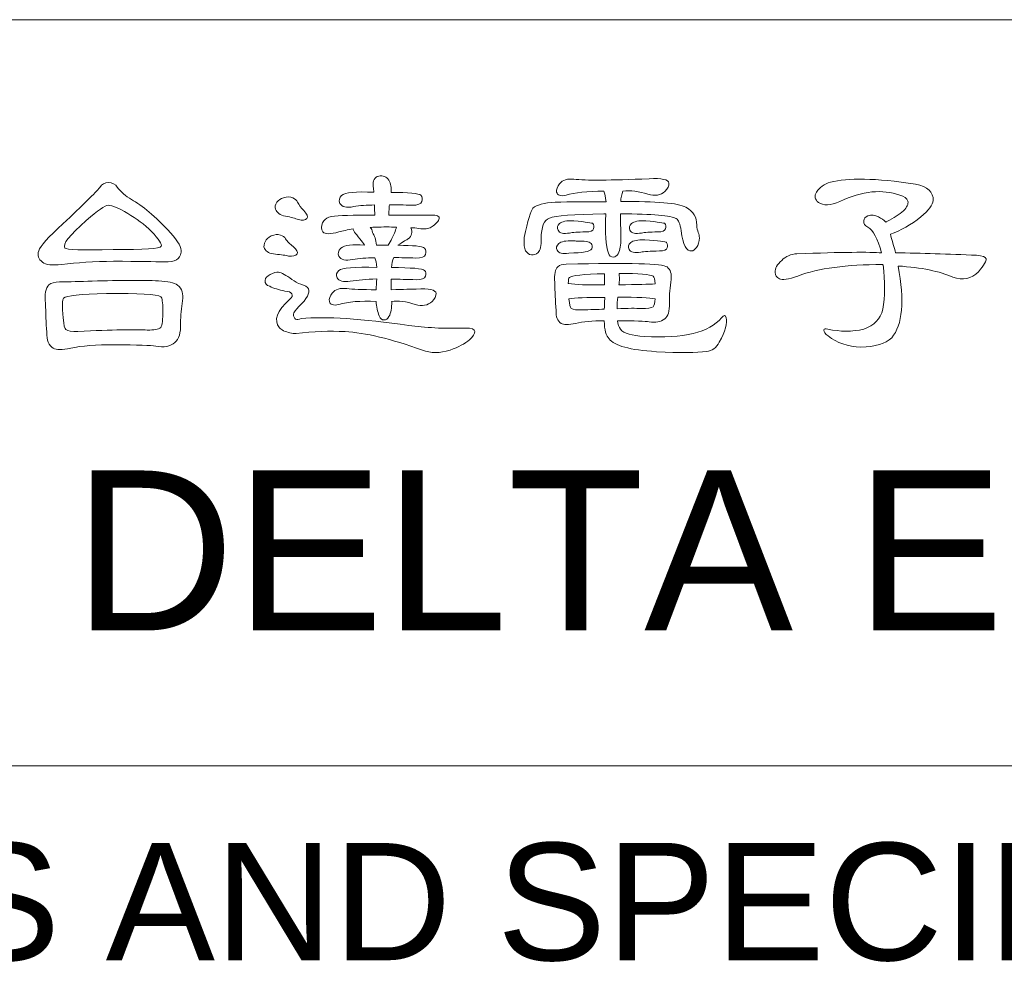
# Model space of a CAD drawing. Extents: x 844 to 1735, y -7 to 623.
# Tile 13 of 20: x 1477 to 1505, y 72 to 98. Entities that reach past the tile are written whole.
import ezdxf

# ---------------------------------------------------------------- set-up
doc = ezdxf.new("R2010")
doc.units = 0
doc.header["$LTSCALE"] = 2
doc.header["$MEASUREMENT"] = 0
doc.layers.get('0').update_dxf_attribs({"linetype": 'CONTINUOUS'})
doc.styles.add('TEXTSTYLE_1', font='ARIAL.TTF')

msp = doc.modelspace()

# ---------------------------------------------------------------- linework, layer by layer
at = {"linetype": 'Continuous', "lineweight": 5}
for p, q in [((1427.502, 98.38), (1712.502, 98.38)), ((1427.502, 77.38), (1712.502, 77.38))]:
    msp.add_line(p, q, dxfattribs=at)
for points, knots in [([(1487.924, 92.523), (1488, 92.523), (1488.076, 92.516), (1488.148, 92.503), (1488.148, 92.503), (1488.302, 92.478), (1488.419, 92.491), (1488.5, 92.541), (1488.5, 92.541), (1488.633, 92.632), (1488.708, 92.711), (1488.725, 92.779), (1488.725, 92.779), (1488.742, 92.848), (1488.663, 92.881), (1488.487, 92.881), (1488.487, 92.881), (1488.086, 92.881), (1487.691, 92.879), (1487.303, 92.875), (1487.303, 92.875), (1487.306, 92.939), (1487.31, 93.014), (1487.315, 93.099), (1487.315, 93.099), (1487.315, 93.117), (1487.317, 93.14), (1487.321, 93.17), (1487.321, 93.17), (1487.518, 93.17), (1487.731, 93.166), (1487.962, 93.157), (1487.962, 93.157), (1488.121, 93.157), (1488.21, 93.191), (1488.231, 93.26), (1488.231, 93.26), (1488.257, 93.328), (1488.249, 93.388), (1488.206, 93.439), (1488.206, 93.439), (1488.142, 93.491), (1487.861, 93.516), (1487.366, 93.516), (1487.366, 93.516), (1487.383, 93.648), (1487.362, 93.764), (1487.303, 93.863), (1487.303, 93.863), (1487.234, 93.964), (1487.14, 94.003), (1487.02, 93.978), (1487.02, 93.978), (1486.904, 93.948), (1486.851, 93.85), (1486.859, 93.682), (1486.859, 93.682), (1486.873, 93.627), (1486.881, 93.574), (1486.886, 93.522), (1486.886, 93.522), (1486.373, 93.548), (1486.07, 93.518), (1485.976, 93.433), (1485.976, 93.433), (1485.907, 93.364), (1485.889, 93.289), (1485.924, 93.208), (1485.924, 93.208), (1485.98, 93.106), (1486.11, 93.076), (1486.315, 93.119), (1486.315, 93.119), (1486.482, 93.148), (1486.678, 93.164), (1486.904, 93.164), (1486.904, 93.164), (1486.9, 93.056), (1486.902, 92.96), (1486.911, 92.875), (1486.911, 92.875), (1486.765, 92.879), (1486.624, 92.879), (1486.488, 92.875), (1486.488, 92.875), (1485.963, 92.875), (1485.672, 92.856), (1485.616, 92.817), (1485.616, 92.817), (1485.539, 92.787), (1485.479, 92.736), (1485.436, 92.664), (1485.436, 92.664), (1485.394, 92.57), (1485.398, 92.484), (1485.449, 92.407), (1485.449, 92.407), (1485.505, 92.339), (1485.655, 92.339), (1485.898, 92.407), (1485.898, 92.407), (1486.005, 92.437), (1486.14, 92.465), (1486.302, 92.491), (1486.302, 92.491), (1486.29, 92.465), (1486.351, 92.373), (1486.488, 92.215), (1486.488, 92.215), (1486.539, 92.151), (1486.584, 92.091), (1486.622, 92.036), (1486.622, 92.036), (1486.285, 92.065), (1486.061, 92.036), (1485.949, 91.946), (1485.949, 91.946), (1485.882, 91.877), (1485.864, 91.803), (1485.898, 91.721), (1485.898, 91.721), (1485.954, 91.619), (1486.084, 91.588), (1486.29, 91.631), (1486.29, 91.631), (1486.46, 91.662), (1486.667, 91.676), (1486.911, 91.676), (1486.911, 91.676), (1486.94, 91.613), (1486.96, 91.523), (1486.969, 91.407), (1486.969, 91.407), (1486.328, 91.424), (1485.971, 91.397), (1485.898, 91.324), (1485.898, 91.324), (1485.83, 91.26), (1485.813, 91.189), (1485.847, 91.113), (1485.847, 91.113), (1485.898, 91.019), (1486.023, 90.989), (1486.218, 91.023), (1486.218, 91.023), (1486.428, 91.052), (1486.676, 91.072), (1486.962, 91.081), (1486.962, 91.081), (1486.958, 90.974), (1486.951, 90.873), (1486.943, 90.779), (1486.943, 90.779), (1486.554, 90.779), (1486.279, 90.79), (1486.117, 90.811), (1486.117, 90.811), (1485.936, 90.837), (1485.802, 90.794), (1485.712, 90.683), (1485.712, 90.683), (1485.644, 90.602), (1485.616, 90.525), (1485.629, 90.452), (1485.629, 90.452), (1485.646, 90.358), (1485.736, 90.328), (1485.898, 90.362), (1485.898, 90.362), (1486.159, 90.44), (1486.507, 90.469), (1486.943, 90.452), (1486.943, 90.452), (1486.956, 90.299), (1486.985, 90.162), (1487.032, 90.042), (1487.032, 90.042), (1487.059, 89.965), (1487.106, 89.927), (1487.173, 89.927), (1487.173, 89.927), (1487.225, 89.927), (1487.27, 89.959), (1487.308, 90.023), (1487.308, 90.023), (1487.364, 90.129), (1487.39, 90.268), (1487.386, 90.44), (1487.386, 90.44), (1487.381, 90.444), (1487.379, 90.448), (1487.379, 90.452), (1487.379, 90.452), (1487.572, 90.478), (1487.794, 90.448), (1488.045, 90.362), (1488.045, 90.362), (1488.242, 90.308), (1488.4, 90.335), (1488.52, 90.445), (1488.52, 90.445), (1488.601, 90.527), (1488.639, 90.604), (1488.635, 90.676), (1488.635, 90.676), (1488.623, 90.779), (1488.437, 90.819), (1488.077, 90.799), (1488.077, 90.799), (1487.958, 90.794), (1487.723, 90.788), (1487.373, 90.779), (1487.373, 90.779), (1487.373, 90.895), (1487.373, 90.992), (1487.373, 91.074), (1487.373, 91.074), (1487.59, 91.074), (1487.825, 91.07), (1488.077, 91.061), (1488.077, 91.061), (1488.222, 91.061), (1488.308, 91.093), (1488.334, 91.157), (1488.334, 91.157), (1488.359, 91.225), (1488.35, 91.281), (1488.308, 91.324), (1488.308, 91.324), (1488.253, 91.375), (1487.942, 91.401), (1487.379, 91.401), (1487.379, 91.401), (1487.383, 91.508), (1487.404, 91.602), (1487.443, 91.683), (1487.443, 91.683), (1487.635, 91.683), (1487.843, 91.678), (1488.065, 91.671), (1488.065, 91.671), (1488.222, 91.671), (1488.312, 91.704), (1488.334, 91.772), (1488.334, 91.772), (1488.359, 91.841), (1488.35, 91.901), (1488.308, 91.952), (1488.308, 91.952), (1488.244, 92.003), (1487.994, 92.029), (1487.558, 92.029), (1487.558, 92.029), (1487.713, 92.131), (1487.808, 92.191), (1487.847, 92.209), (1487.847, 92.209), (1487.949, 92.29), (1487.975, 92.395), (1487.924, 92.523)], [0, 0, 0, 0, 0.015385, 0.015385, 0.015385, 0.015385, 0.030769, 0.030769, 0.030769, 0.030769, 0.046154, 0.046154, 0.046154, 0.046154, 0.061538, 0.061538, 0.061538, 0.061538, 0.076923, 0.076923, 0.076923, 0.076923, 0.092308, 0.092308, 0.092308, 0.092308, 0.107692, 0.107692, 0.107692, 0.107692, 0.123077, 0.123077, 0.123077, 0.123077, 0.138462, 0.138462, 0.138462, 0.138462, 0.153846, 0.153846, 0.153846, 0.153846, 0.169231, 0.169231, 0.169231, 0.169231, 0.184615, 0.184615, 0.184615, 0.184615, 0.2, 0.2, 0.2, 0.2, 0.215385, 0.215385, 0.215385, 0.215385, 0.230769, 0.230769, 0.230769, 0.230769, 0.246154, 0.246154, 0.246154, 0.246154, 0.261538, 0.261538, 0.261538, 0.261538, 0.276923, 0.276923, 0.276923, 0.276923, 0.292308, 0.292308, 0.292308, 0.292308, 0.307692, 0.307692, 0.307692, 0.307692, 0.323077, 0.323077, 0.323077, 0.323077, 0.338462, 0.338462, 0.338462, 0.338462, 0.353846, 0.353846, 0.353846, 0.353846, 0.369231, 0.369231, 0.369231, 0.369231, 0.384615, 0.384615, 0.384615, 0.384615, 0.4, 0.4, 0.4, 0.4, 0.415385, 0.415385, 0.415385, 0.415385, 0.430769, 0.430769, 0.430769, 0.430769, 0.446154, 0.446154, 0.446154, 0.446154, 0.461538, 0.461538, 0.461538, 0.461538, 0.476923, 0.476923, 0.476923, 0.476923, 0.492308, 0.492308, 0.492308, 0.492308, 0.507692, 0.507692, 0.507692, 0.507692, 0.523077, 0.523077, 0.523077, 0.523077, 0.538462, 0.538462, 0.538462, 0.538462, 0.553846, 0.553846, 0.553846, 0.553846, 0.569231, 0.569231, 0.569231, 0.569231, 0.584615, 0.584615, 0.584615, 0.584615, 0.6, 0.6, 0.6, 0.6, 0.615385, 0.615385, 0.615385, 0.615385, 0.630769, 0.630769, 0.630769, 0.630769, 0.646154, 0.646154, 0.646154, 0.646154, 0.661538, 0.661538, 0.661538, 0.661538, 0.676923, 0.676923, 0.676923, 0.676923, 0.692308, 0.692308, 0.692308, 0.692308, 0.707692, 0.707692, 0.707692, 0.707692, 0.723077, 0.723077, 0.723077, 0.723077, 0.738462, 0.738462, 0.738462, 0.738462, 0.753846, 0.753846, 0.753846, 0.753846, 0.769231, 0.769231, 0.769231, 0.769231, 0.784615, 0.784615, 0.784615, 0.784615, 0.8, 0.8, 0.8, 0.8, 0.815385, 0.815385, 0.815385, 0.815385, 0.830769, 0.830769, 0.830769, 0.830769, 0.846154, 0.846154, 0.846154, 0.846154, 0.861538, 0.861538, 0.861538, 0.861538, 0.876923, 0.876923, 0.876923, 0.876923, 0.892308, 0.892308, 0.892308, 0.892308, 0.907692, 0.907692, 0.907692, 0.907692, 0.923077, 0.923077, 0.923077, 0.923077, 0.938462, 0.938462, 0.938462, 0.938462, 0.953846, 0.953846, 0.953846, 0.953846, 0.969231, 0.969231, 0.969231, 0.969231, 0.984615, 0.984615, 0.984615, 0.984615, 1, 1, 1, 1]), ([(1479.557, 91.581), (1480.254, 91.576), (1480.727, 91.57), (1480.98, 91.561), (1480.98, 91.561), (1481.133, 91.557), (1481.249, 91.576), (1481.326, 91.619), (1481.326, 91.619), (1481.394, 91.662), (1481.437, 91.734), (1481.454, 91.837), (1481.454, 91.837), (1481.48, 91.952), (1481.381, 92.133), (1481.159, 92.382), (1481.159, 92.382), (1480.723, 92.843), (1480.357, 93.155), (1480.063, 93.317), (1480.063, 93.317), (1479.893, 93.411), (1479.758, 93.529), (1479.66, 93.67), (1479.66, 93.67), (1479.608, 93.751), (1479.523, 93.794), (1479.402, 93.798), (1479.402, 93.798), (1479.313, 93.798), (1479.234, 93.751), (1479.166, 93.657), (1479.166, 93.657), (1479.046, 93.512), (1478.7, 93.17), (1478.127, 92.632), (1478.127, 92.632), (1477.717, 92.26), (1477.49, 92.007), (1477.448, 91.875), (1477.448, 91.875), (1477.405, 91.747), (1477.439, 91.64), (1477.551, 91.555), (1477.551, 91.555), (1477.645, 91.478), (1477.826, 91.456), (1478.095, 91.491), (1478.095, 91.491), (1478.519, 91.541), (1479.005, 91.572), (1479.557, 91.581)], [0, 0, 0, 0, 0.076923, 0.076923, 0.076923, 0.076923, 0.153846, 0.153846, 0.153846, 0.153846, 0.230769, 0.230769, 0.230769, 0.230769, 0.307692, 0.307692, 0.307692, 0.307692, 0.384615, 0.384615, 0.384615, 0.384615, 0.461538, 0.461538, 0.461538, 0.461538, 0.538462, 0.538462, 0.538462, 0.538462, 0.615385, 0.615385, 0.615385, 0.615385, 0.692308, 0.692308, 0.692308, 0.692308, 0.769231, 0.769231, 0.769231, 0.769231, 0.846154, 0.846154, 0.846154, 0.846154, 0.923077, 0.923077, 0.923077, 0.923077, 1, 1, 1, 1]), ([(1493.413, 92.913), (1493.387, 92.375), (1493.411, 92.007), (1493.483, 91.812), (1493.483, 91.812), (1493.509, 91.734), (1493.556, 91.696), (1493.624, 91.696), (1493.624, 91.696), (1493.675, 91.696), (1493.72, 91.727), (1493.759, 91.792), (1493.759, 91.792), (1493.814, 91.899), (1493.84, 92.038), (1493.836, 92.209), (1493.836, 92.209), (1493.832, 92.495), (1493.828, 92.729), (1493.823, 92.913), (1493.823, 92.913), (1494.733, 92.913), (1495.256, 92.868), (1495.393, 92.779), (1495.393, 92.779), (1495.457, 92.74), (1495.504, 92.628), (1495.534, 92.44), (1495.534, 92.44), (1495.585, 92.041), (1495.684, 91.852), (1495.829, 91.869), (1495.829, 91.869), (1495.872, 91.873), (1495.917, 91.907), (1495.964, 91.971), (1495.964, 91.971), (1496.015, 92.04), (1496.043, 92.13), (1496.047, 92.24), (1496.047, 92.24), (1496.043, 92.296), (1496.032, 92.345), (1496.015, 92.388), (1496.015, 92.388), (1495.989, 92.444), (1495.975, 92.514), (1495.97, 92.599), (1495.97, 92.599), (1495.982, 92.817), (1495.881, 92.984), (1495.662, 93.099), (1495.662, 93.099), (1495.444, 93.219), (1494.834, 93.272), (1493.83, 93.26), (1493.83, 93.26), (1493.834, 93.366), (1493.855, 93.464), (1493.893, 93.554), (1493.893, 93.554), (1494.112, 93.58), (1494.346, 93.55), (1494.599, 93.464), (1494.599, 93.464), (1494.796, 93.409), (1494.953, 93.437), (1495.072, 93.548), (1495.072, 93.548), (1495.154, 93.63), (1495.193, 93.706), (1495.188, 93.778), (1495.188, 93.778), (1495.175, 93.881), (1494.989, 93.922), (1494.63, 93.901), (1494.63, 93.901), (1493.537, 93.858), (1492.832, 93.854), (1492.516, 93.888), (1492.516, 93.888), (1492.335, 93.913), (1492.201, 93.87), (1492.111, 93.76), (1492.111, 93.76), (1492.043, 93.679), (1492.015, 93.601), (1492.028, 93.529), (1492.028, 93.529), (1492.046, 93.435), (1492.135, 93.405), (1492.297, 93.439), (1492.297, 93.439), (1492.532, 93.516), (1492.885, 93.554), (1493.355, 93.554), (1493.355, 93.554), (1493.384, 93.486), (1493.406, 93.386), (1493.419, 93.253), (1493.419, 93.253), (1492.881, 93.258), (1492.404, 93.253), (1491.99, 93.24), (1491.99, 93.24), (1491.669, 93.224), (1491.46, 93.168), (1491.362, 93.074), (1491.362, 93.074), (1491.297, 92.997), (1491.216, 92.722), (1491.118, 92.247), (1491.118, 92.247), (1491.105, 92.063), (1491.116, 91.94), (1491.15, 91.875), (1491.15, 91.875), (1491.193, 91.812), (1491.248, 91.772), (1491.317, 91.76), (1491.317, 91.76), (1491.385, 91.756), (1491.447, 91.777), (1491.503, 91.824), (1491.503, 91.824), (1491.566, 91.888), (1491.597, 92.016), (1491.593, 92.209), (1491.593, 92.209), (1491.593, 92.554), (1491.669, 92.749), (1491.824, 92.792), (1491.824, 92.792), (1491.99, 92.861), (1492.501, 92.901), (1493.355, 92.913), (1493.355, 92.913), (1493.372, 92.918), (1493.391, 92.918), (1493.413, 92.913)], [0, 0, 0, 0, 0.028571, 0.028571, 0.028571, 0.028571, 0.057143, 0.057143, 0.057143, 0.057143, 0.085714, 0.085714, 0.085714, 0.085714, 0.114286, 0.114286, 0.114286, 0.114286, 0.142857, 0.142857, 0.142857, 0.142857, 0.171429, 0.171429, 0.171429, 0.171429, 0.2, 0.2, 0.2, 0.2, 0.228571, 0.228571, 0.228571, 0.228571, 0.257143, 0.257143, 0.257143, 0.257143, 0.285714, 0.285714, 0.285714, 0.285714, 0.314286, 0.314286, 0.314286, 0.314286, 0.342857, 0.342857, 0.342857, 0.342857, 0.371429, 0.371429, 0.371429, 0.371429, 0.4, 0.4, 0.4, 0.4, 0.428571, 0.428571, 0.428571, 0.428571, 0.457143, 0.457143, 0.457143, 0.457143, 0.485714, 0.485714, 0.485714, 0.485714, 0.514286, 0.514286, 0.514286, 0.514286, 0.542857, 0.542857, 0.542857, 0.542857, 0.571429, 0.571429, 0.571429, 0.571429, 0.6, 0.6, 0.6, 0.6, 0.628571, 0.628571, 0.628571, 0.628571, 0.657143, 0.657143, 0.657143, 0.657143, 0.685714, 0.685714, 0.685714, 0.685714, 0.714286, 0.714286, 0.714286, 0.714286, 0.742857, 0.742857, 0.742857, 0.742857, 0.771429, 0.771429, 0.771429, 0.771429, 0.8, 0.8, 0.8, 0.8, 0.828571, 0.828571, 0.828571, 0.828571, 0.857143, 0.857143, 0.857143, 0.857143, 0.885714, 0.885714, 0.885714, 0.885714, 0.914286, 0.914286, 0.914286, 0.914286, 0.942857, 0.942857, 0.942857, 0.942857, 0.971429, 0.971429, 0.971429, 0.971429, 1, 1, 1, 1]), ([(1501.639, 91.446), (1502.296, 91.403), (1502.812, 91.299), (1503.183, 91.131), (1503.183, 91.131), (1503.466, 91.03), (1503.704, 91.081), (1503.901, 91.285), (1503.901, 91.285), (1504.06, 91.478), (1504.132, 91.597), (1504.119, 91.644), (1504.119, 91.644), (1504.102, 91.7), (1504.013, 91.734), (1503.85, 91.747), (1503.85, 91.747), (1503.056, 91.785), (1502.294, 91.809), (1501.568, 91.817), (1501.568, 91.817), (1501.551, 91.899), (1501.53, 91.976), (1501.504, 92.048), (1501.504, 92.048), (1501.466, 92.177), (1501.438, 92.274), (1501.421, 92.343), (1501.421, 92.343), (1501.716, 92.446), (1502.002, 92.608), (1502.28, 92.83), (1502.28, 92.83), (1502.502, 93.014), (1502.617, 93.168), (1502.626, 93.292), (1502.626, 93.292), (1502.639, 93.527), (1502.471, 93.681), (1502.126, 93.753), (1502.126, 93.753), (1501.007, 93.92), (1500.211, 93.937), (1499.741, 93.805), (1499.741, 93.805), (1499.557, 93.753), (1499.425, 93.661), (1499.344, 93.529), (1499.344, 93.529), (1499.276, 93.413), (1499.295, 93.316), (1499.402, 93.234), (1499.402, 93.234), (1499.534, 93.14), (1499.733, 93.151), (1499.998, 93.266), (1499.998, 93.266), (1500.639, 93.561), (1501.2, 93.619), (1501.684, 93.439), (1501.684, 93.439), (1501.812, 93.413), (1501.888, 93.358), (1501.915, 93.272), (1501.915, 93.272), (1501.931, 93.191), (1501.891, 93.101), (1501.792, 93.003), (1501.792, 93.003), (1501.673, 92.897), (1501.516, 92.794), (1501.325, 92.695), (1501.325, 92.695), (1501.312, 92.695), (1501.301, 92.691), (1501.292, 92.682), (1501.292, 92.682), (1501.237, 92.738), (1501.169, 92.787), (1501.088, 92.83), (1501.088, 92.83), (1500.985, 92.881), (1500.884, 92.89), (1500.786, 92.856), (1500.786, 92.856), (1500.718, 92.83), (1500.68, 92.783), (1500.671, 92.715), (1500.671, 92.715), (1500.666, 92.646), (1500.705, 92.587), (1500.786, 92.536), (1500.786, 92.536), (1500.94, 92.458), (1501.068, 92.22), (1501.171, 91.817), (1501.171, 91.817), (1500.846, 91.843), (1500.054, 91.835), (1498.793, 91.792), (1498.793, 91.792), (1498.622, 91.779), (1498.479, 91.718), (1498.364, 91.606), (1498.364, 91.606), (1498.235, 91.491), (1498.174, 91.377), (1498.178, 91.266), (1498.178, 91.266), (1498.182, 91.185), (1498.223, 91.126), (1498.299, 91.086), (1498.299, 91.086), (1498.376, 91.044), (1498.55, 91.07), (1498.819, 91.164), (1498.819, 91.164), (1499.395, 91.382), (1500.188, 91.489), (1501.196, 91.485), (1501.196, 91.485), (1501.2, 91.485), (1501.209, 91.482), (1501.222, 91.478), (1501.222, 91.478), (1501.274, 91.003), (1501.269, 90.586), (1501.209, 90.228), (1501.209, 90.228), (1501.141, 89.954), (1500.964, 89.768), (1500.677, 89.67), (1500.677, 89.67), (1500.344, 89.593), (1500.007, 89.593), (1499.664, 89.67), (1499.664, 89.67), (1499.597, 89.687), (1499.557, 89.679), (1499.55, 89.645), (1499.55, 89.645), (1499.545, 89.593), (1499.586, 89.537), (1499.671, 89.478), (1499.671, 89.478), (1499.918, 89.281), (1500.227, 89.176), (1500.594, 89.164), (1500.594, 89.164), (1500.996, 89.169), (1501.285, 89.256), (1501.46, 89.427), (1501.46, 89.427), (1501.767, 89.79), (1501.827, 90.463), (1501.639, 91.446)], [0, 0, 0, 0, 0.025641, 0.025641, 0.025641, 0.025641, 0.051282, 0.051282, 0.051282, 0.051282, 0.076923, 0.076923, 0.076923, 0.076923, 0.102564, 0.102564, 0.102564, 0.102564, 0.128205, 0.128205, 0.128205, 0.128205, 0.153846, 0.153846, 0.153846, 0.153846, 0.179487, 0.179487, 0.179487, 0.179487, 0.205128, 0.205128, 0.205128, 0.205128, 0.230769, 0.230769, 0.230769, 0.230769, 0.25641, 0.25641, 0.25641, 0.25641, 0.282051, 0.282051, 0.282051, 0.282051, 0.307692, 0.307692, 0.307692, 0.307692, 0.333333, 0.333333, 0.333333, 0.333333, 0.358974, 0.358974, 0.358974, 0.358974, 0.384615, 0.384615, 0.384615, 0.384615, 0.410256, 0.410256, 0.410256, 0.410256, 0.435897, 0.435897, 0.435897, 0.435897, 0.461538, 0.461538, 0.461538, 0.461538, 0.487179, 0.487179, 0.487179, 0.487179, 0.512821, 0.512821, 0.512821, 0.512821, 0.538462, 0.538462, 0.538462, 0.538462, 0.564103, 0.564103, 0.564103, 0.564103, 0.589744, 0.589744, 0.589744, 0.589744, 0.615385, 0.615385, 0.615385, 0.615385, 0.641026, 0.641026, 0.641026, 0.641026, 0.666667, 0.666667, 0.666667, 0.666667, 0.692308, 0.692308, 0.692308, 0.692308, 0.717949, 0.717949, 0.717949, 0.717949, 0.74359, 0.74359, 0.74359, 0.74359, 0.769231, 0.769231, 0.769231, 0.769231, 0.794872, 0.794872, 0.794872, 0.794872, 0.820513, 0.820513, 0.820513, 0.820513, 0.846154, 0.846154, 0.846154, 0.846154, 0.871795, 0.871795, 0.871795, 0.871795, 0.897436, 0.897436, 0.897436, 0.897436, 0.923077, 0.923077, 0.923077, 0.923077, 0.948718, 0.948718, 0.948718, 0.948718, 0.974359, 0.974359, 0.974359, 0.974359, 1, 1, 1, 1]), ([(1479.954, 92.926), (1480.202, 92.785), (1480.424, 92.617), (1480.621, 92.42), (1480.621, 92.42), (1480.83, 92.198), (1480.922, 92.059), (1480.897, 92.003), (1480.897, 92.003), (1480.866, 91.935), (1480.415, 91.905), (1479.544, 91.913), (1479.544, 91.913), (1478.672, 91.888), (1478.219, 91.901), (1478.185, 91.952), (1478.185, 91.952), (1478.108, 92.054), (1478.309, 92.314), (1478.788, 92.727), (1478.788, 92.727), (1479.113, 93.014), (1479.317, 93.157), (1479.402, 93.157), (1479.402, 93.157), (1479.523, 93.153), (1479.707, 93.076), (1479.954, 92.926)], [0, 0, 0, 0, 0.142857, 0.142857, 0.142857, 0.142857, 0.285714, 0.285714, 0.285714, 0.285714, 0.428571, 0.428571, 0.428571, 0.428571, 0.571429, 0.571429, 0.571429, 0.571429, 0.714286, 0.714286, 0.714286, 0.714286, 0.857143, 0.857143, 0.857143, 0.857143, 1, 1, 1, 1]), ([(1484.732, 93.24), (1484.714, 93.292), (1484.672, 93.334), (1484.604, 93.368), (1484.604, 93.368), (1484.526, 93.399), (1484.439, 93.399), (1484.34, 93.368), (1484.34, 93.368), (1484.259, 93.339), (1484.198, 93.298), (1484.155, 93.247), (1484.155, 93.247), (1484.104, 93.17), (1484.089, 93.104), (1484.111, 93.048), (1484.111, 93.048), (1484.149, 92.946), (1484.243, 92.879), (1484.392, 92.85), (1484.392, 92.85), (1484.55, 92.819), (1484.672, 92.787), (1484.757, 92.753), (1484.757, 92.753), (1484.877, 92.724), (1484.956, 92.734), (1484.994, 92.785), (1484.994, 92.785), (1485.033, 92.828), (1485.005, 92.903), (1484.911, 93.009), (1484.911, 93.009), (1484.835, 93.087), (1484.775, 93.164), (1484.732, 93.24)], [0, 0, 0, 0, 0.111111, 0.111111, 0.111111, 0.111111, 0.222222, 0.222222, 0.222222, 0.222222, 0.333333, 0.333333, 0.333333, 0.333333, 0.444444, 0.444444, 0.444444, 0.444444, 0.555556, 0.555556, 0.555556, 0.555556, 0.666667, 0.666667, 0.666667, 0.666667, 0.777778, 0.777778, 0.777778, 0.777778, 0.888889, 0.888889, 0.888889, 0.888889, 1, 1, 1, 1]), ([(1492.509, 92.722), (1492.312, 92.725), (1492.18, 92.7), (1492.111, 92.644), (1492.111, 92.644), (1492.048, 92.588), (1492.032, 92.525), (1492.066, 92.452), (1492.066, 92.452), (1492.109, 92.371), (1492.218, 92.345), (1492.393, 92.375), (1492.393, 92.375), (1492.474, 92.392), (1492.624, 92.403), (1492.842, 92.407), (1492.842, 92.407), (1492.974, 92.407), (1493.05, 92.437), (1493.066, 92.496), (1493.066, 92.496), (1493.084, 92.552), (1493.077, 92.601), (1493.048, 92.644), (1493.048, 92.644), (1493.034, 92.657), (1492.855, 92.682), (1492.509, 92.722)], [0, 0, 0, 0, 0.142857, 0.142857, 0.142857, 0.142857, 0.285714, 0.285714, 0.285714, 0.285714, 0.428571, 0.428571, 0.428571, 0.428571, 0.571429, 0.571429, 0.571429, 0.571429, 0.714286, 0.714286, 0.714286, 0.714286, 0.857143, 0.857143, 0.857143, 0.857143, 1, 1, 1, 1]), ([(1494.534, 92.722), (1494.338, 92.725), (1494.205, 92.7), (1494.137, 92.644), (1494.137, 92.644), (1494.073, 92.588), (1494.058, 92.525), (1494.092, 92.452), (1494.092, 92.452), (1494.135, 92.371), (1494.244, 92.345), (1494.419, 92.375), (1494.419, 92.375), (1494.5, 92.392), (1494.65, 92.403), (1494.868, 92.407), (1494.868, 92.407), (1495, 92.407), (1495.075, 92.437), (1495.092, 92.496), (1495.092, 92.496), (1495.11, 92.552), (1495.103, 92.601), (1495.072, 92.644), (1495.072, 92.644), (1495.06, 92.657), (1494.881, 92.682), (1494.534, 92.722)], [0, 0, 0, 0, 0.142857, 0.142857, 0.142857, 0.142857, 0.285714, 0.285714, 0.285714, 0.285714, 0.428571, 0.428571, 0.428571, 0.428571, 0.571429, 0.571429, 0.571429, 0.571429, 0.714286, 0.714286, 0.714286, 0.714286, 0.857143, 0.857143, 0.857143, 0.857143, 1, 1, 1, 1]), ([(1484.398, 92.209), (1484.373, 92.26), (1484.324, 92.296), (1484.251, 92.317), (1484.251, 92.317), (1484.174, 92.343), (1484.089, 92.335), (1483.995, 92.292), (1483.995, 92.292), (1483.914, 92.249), (1483.858, 92.2), (1483.828, 92.144), (1483.828, 92.144), (1483.786, 92.063), (1483.777, 91.994), (1483.802, 91.94), (1483.802, 91.94), (1483.853, 91.846), (1483.956, 91.792), (1484.111, 91.779), (1484.111, 91.779), (1484.277, 91.762), (1484.4, 91.745), (1484.481, 91.727), (1484.481, 91.727), (1484.602, 91.711), (1484.68, 91.73), (1484.719, 91.785), (1484.719, 91.785), (1484.749, 91.837), (1484.712, 91.907), (1484.61, 91.996), (1484.61, 91.996), (1484.521, 92.065), (1484.45, 92.135), (1484.398, 92.209)], [0, 0, 0, 0, 0.111111, 0.111111, 0.111111, 0.111111, 0.222222, 0.222222, 0.222222, 0.222222, 0.333333, 0.333333, 0.333333, 0.333333, 0.444444, 0.444444, 0.444444, 0.444444, 0.555556, 0.555556, 0.555556, 0.555556, 0.666667, 0.666667, 0.666667, 0.666667, 0.777778, 0.777778, 0.777778, 0.777778, 0.888889, 0.888889, 0.888889, 0.888889, 1, 1, 1, 1]), ([(1486.937, 92.541), (1487.146, 92.546), (1487.341, 92.546), (1487.52, 92.541), (1487.52, 92.541), (1487.503, 92.499), (1487.484, 92.442), (1487.462, 92.368), (1487.462, 92.368), (1487.424, 92.279), (1487.366, 92.166), (1487.289, 92.029), (1487.289, 92.029), (1487.182, 92.034), (1487.072, 92.036), (1486.956, 92.036), (1486.956, 92.036), (1486.938, 92.189), (1486.902, 92.307), (1486.846, 92.388), (1486.846, 92.388), (1486.834, 92.452), (1486.812, 92.499), (1486.783, 92.529), (1486.783, 92.529), (1486.826, 92.534), (1486.877, 92.538), (1486.937, 92.541)], [0, 0, 0, 0, 0.142857, 0.142857, 0.142857, 0.142857, 0.285714, 0.285714, 0.285714, 0.285714, 0.428571, 0.428571, 0.428571, 0.428571, 0.571429, 0.571429, 0.571429, 0.571429, 0.714286, 0.714286, 0.714286, 0.714286, 0.857143, 0.857143, 0.857143, 0.857143, 1, 1, 1, 1]), ([(1492.483, 92.157), (1492.287, 92.162), (1492.154, 92.135), (1492.086, 92.081), (1492.086, 92.081), (1492.022, 92.025), (1492.007, 91.96), (1492.041, 91.888), (1492.041, 91.888), (1492.084, 91.807), (1492.193, 91.781), (1492.368, 91.812), (1492.368, 91.812), (1492.765, 91.812), (1492.981, 91.852), (1493.016, 91.933), (1493.016, 91.933), (1493.032, 91.989), (1493.026, 92.038), (1492.996, 92.081), (1492.996, 92.081), (1492.94, 92.131), (1492.812, 92.153), (1492.611, 92.144), (1492.611, 92.144), (1492.573, 92.149), (1492.53, 92.153), (1492.483, 92.157)], [0, 0, 0, 0, 0.142857, 0.142857, 0.142857, 0.142857, 0.285714, 0.285714, 0.285714, 0.285714, 0.428571, 0.428571, 0.428571, 0.428571, 0.571429, 0.571429, 0.571429, 0.571429, 0.714286, 0.714286, 0.714286, 0.714286, 0.857143, 0.857143, 0.857143, 0.857143, 1, 1, 1, 1]), ([(1494.509, 92.182), (1494.312, 92.187), (1494.18, 92.162), (1494.112, 92.106), (1494.112, 92.106), (1494.047, 92.05), (1494.032, 91.987), (1494.066, 91.913), (1494.066, 91.913), (1494.11, 91.832), (1494.218, 91.807), (1494.393, 91.837), (1494.393, 91.837), (1494.483, 91.854), (1494.659, 91.864), (1494.919, 91.869), (1494.919, 91.869), (1495.052, 91.869), (1495.126, 91.899), (1495.143, 91.958), (1495.143, 91.958), (1495.16, 92.014), (1495.154, 92.063), (1495.124, 92.106), (1495.124, 92.106), (1495.099, 92.131), (1494.893, 92.157), (1494.509, 92.182)], [0, 0, 0, 0, 0.142857, 0.142857, 0.142857, 0.142857, 0.285714, 0.285714, 0.285714, 0.285714, 0.428571, 0.428571, 0.428571, 0.428571, 0.571429, 0.571429, 0.571429, 0.571429, 0.714286, 0.714286, 0.714286, 0.714286, 0.857143, 0.857143, 0.857143, 0.857143, 1, 1, 1, 1]), ([(1493.368, 89.901), (1493.372, 89.645), (1493.419, 89.476), (1493.509, 89.395), (1493.509, 89.395), (1493.65, 89.203), (1494.092, 89.082), (1494.836, 89.035), (1494.836, 89.035), (1495.507, 88.997), (1495.977, 88.999), (1496.246, 89.042), (1496.246, 89.042), (1496.404, 89.059), (1496.524, 89.145), (1496.605, 89.299), (1496.605, 89.299), (1496.776, 89.611), (1496.842, 89.842), (1496.803, 89.99), (1496.803, 89.99), (1496.778, 90.072), (1496.733, 90.072), (1496.668, 89.99), (1496.668, 89.99), (1496.323, 89.577), (1495.599, 89.401), (1494.496, 89.465), (1494.496, 89.465), (1494.146, 89.483), (1493.922, 89.548), (1493.823, 89.664), (1493.823, 89.664), (1493.785, 89.732), (1493.756, 89.811), (1493.74, 89.901), (1493.74, 89.901), (1494.231, 89.905), (1494.528, 89.897), (1494.63, 89.875), (1494.63, 89.875), (1494.814, 89.846), (1494.962, 89.873), (1495.072, 89.959), (1495.072, 89.959), (1495.166, 90.028), (1495.209, 90.174), (1495.201, 90.401), (1495.201, 90.401), (1495.201, 90.636), (1495.218, 90.858), (1495.252, 91.068), (1495.252, 91.068), (1495.269, 91.225), (1495.231, 91.343), (1495.137, 91.42), (1495.137, 91.42), (1495.018, 91.514), (1494.07, 91.539), (1492.297, 91.497), (1492.297, 91.497), (1492.191, 91.497), (1492.111, 91.474), (1492.061, 91.427), (1492.061, 91.427), (1491.983, 91.358), (1491.956, 91.211), (1491.977, 90.985), (1491.977, 90.985), (1491.981, 90.728), (1491.992, 90.465), (1492.01, 90.196), (1492.01, 90.196), (1492.005, 90.017), (1492.054, 89.895), (1492.156, 89.831), (1492.156, 89.831), (1492.225, 89.788), (1492.36, 89.788), (1492.561, 89.831), (1492.561, 89.831), (1492.765, 89.882), (1493.034, 89.905), (1493.368, 89.901)], [0, 0, 0, 0, 0.047619, 0.047619, 0.047619, 0.047619, 0.095238, 0.095238, 0.095238, 0.095238, 0.142857, 0.142857, 0.142857, 0.142857, 0.190476, 0.190476, 0.190476, 0.190476, 0.238095, 0.238095, 0.238095, 0.238095, 0.285714, 0.285714, 0.285714, 0.285714, 0.333333, 0.333333, 0.333333, 0.333333, 0.380952, 0.380952, 0.380952, 0.380952, 0.428571, 0.428571, 0.428571, 0.428571, 0.47619, 0.47619, 0.47619, 0.47619, 0.52381, 0.52381, 0.52381, 0.52381, 0.571429, 0.571429, 0.571429, 0.571429, 0.619048, 0.619048, 0.619048, 0.619048, 0.666667, 0.666667, 0.666667, 0.666667, 0.714286, 0.714286, 0.714286, 0.714286, 0.761905, 0.761905, 0.761905, 0.761905, 0.809524, 0.809524, 0.809524, 0.809524, 0.857143, 0.857143, 0.857143, 0.857143, 0.904762, 0.904762, 0.904762, 0.904762, 0.952381, 0.952381, 0.952381, 0.952381, 1, 1, 1, 1]), ([(1483.95, 90.875), (1484.066, 90.819), (1484.208, 90.775), (1484.38, 90.741), (1484.38, 90.741), (1484.486, 90.736), (1484.55, 90.711), (1484.571, 90.664), (1484.571, 90.664), (1484.602, 90.608), (1484.582, 90.559), (1484.514, 90.516), (1484.514, 90.516), (1484.151, 90.183), (1484.055, 89.914), (1484.225, 89.709), (1484.225, 89.709), (1484.251, 89.683), (1484.288, 89.656), (1484.335, 89.625), (1484.335, 89.625), (1484.463, 89.57), (1484.582, 89.544), (1484.694, 89.548), (1484.694, 89.548), (1485.18, 89.604), (1485.64, 89.622), (1486.072, 89.6), (1486.072, 89.6), (1486.635, 89.57), (1487.362, 89.396), (1488.251, 89.08), (1488.251, 89.08), (1488.486, 88.986), (1488.744, 88.986), (1489.026, 89.08), (1489.026, 89.08), (1489.269, 89.162), (1489.451, 89.259), (1489.571, 89.369), (1489.571, 89.369), (1489.677, 89.463), (1489.729, 89.54), (1489.724, 89.6), (1489.724, 89.6), (1489.72, 89.669), (1489.635, 89.7), (1489.468, 89.696), (1489.468, 89.696), (1488.849, 89.683), (1488.314, 89.709), (1487.866, 89.773), (1487.866, 89.773), (1486.546, 89.965), (1485.535, 90.03), (1484.835, 89.965), (1484.835, 89.965), (1484.702, 89.909), (1484.629, 89.95), (1484.616, 90.087), (1484.616, 90.087), (1484.629, 90.142), (1484.68, 90.216), (1484.77, 90.305), (1484.77, 90.305), (1485.001, 90.523), (1485.091, 90.689), (1485.039, 90.805), (1485.039, 90.805), (1485.014, 90.86), (1484.941, 90.903), (1484.822, 90.933), (1484.822, 90.933), (1484.741, 90.963), (1484.658, 91.008), (1484.571, 91.068), (1484.571, 91.068), (1484.414, 91.187), (1484.288, 91.256), (1484.194, 91.272), (1484.194, 91.272), (1484.138, 91.277), (1484.061, 91.256), (1483.963, 91.209), (1483.963, 91.209), (1483.873, 91.166), (1483.826, 91.11), (1483.822, 91.042), (1483.822, 91.042), (1483.817, 90.961), (1483.86, 90.905), (1483.95, 90.875)], [0, 0, 0, 0, 0.043478, 0.043478, 0.043478, 0.043478, 0.086957, 0.086957, 0.086957, 0.086957, 0.130435, 0.130435, 0.130435, 0.130435, 0.173913, 0.173913, 0.173913, 0.173913, 0.217391, 0.217391, 0.217391, 0.217391, 0.26087, 0.26087, 0.26087, 0.26087, 0.304348, 0.304348, 0.304348, 0.304348, 0.347826, 0.347826, 0.347826, 0.347826, 0.391304, 0.391304, 0.391304, 0.391304, 0.434783, 0.434783, 0.434783, 0.434783, 0.478261, 0.478261, 0.478261, 0.478261, 0.521739, 0.521739, 0.521739, 0.521739, 0.565217, 0.565217, 0.565217, 0.565217, 0.608696, 0.608696, 0.608696, 0.608696, 0.652174, 0.652174, 0.652174, 0.652174, 0.695652, 0.695652, 0.695652, 0.695652, 0.73913, 0.73913, 0.73913, 0.73913, 0.782609, 0.782609, 0.782609, 0.782609, 0.826087, 0.826087, 0.826087, 0.826087, 0.869565, 0.869565, 0.869565, 0.869565, 0.913043, 0.913043, 0.913043, 0.913043, 0.956522, 0.956522, 0.956522, 0.956522, 1, 1, 1, 1]), ([(1493.375, 90.914), (1492.882, 90.909), (1492.55, 90.922), (1492.375, 90.952), (1492.375, 90.952), (1492.37, 90.956), (1492.364, 90.956), (1492.355, 90.952), (1492.355, 90.952), (1492.355, 91.055), (1492.366, 91.113), (1492.387, 91.126), (1492.387, 91.126), (1492.451, 91.18), (1492.781, 91.215), (1493.375, 91.228), (1493.375, 91.228), (1493.37, 91.133), (1493.37, 91.03), (1493.375, 90.914)], [0, 0, 0, 0, 0.2, 0.2, 0.2, 0.2, 0.4, 0.4, 0.4, 0.4, 0.6, 0.6, 0.6, 0.6, 0.8, 0.8, 0.8, 0.8, 1, 1, 1, 1]), ([(1493.791, 90.978), (1493.795, 91.084), (1493.793, 91.171), (1493.785, 91.234), (1493.785, 91.234), (1494.348, 91.238), (1494.669, 91.213), (1494.746, 91.157), (1494.746, 91.157), (1494.772, 91.14), (1494.789, 91.068), (1494.797, 90.94), (1494.797, 90.94), (1494.639, 90.935), (1494.299, 90.927), (1493.778, 90.914), (1493.778, 90.914), (1493.783, 90.931), (1493.787, 90.952), (1493.791, 90.978)], [0, 0, 0, 0, 0.2, 0.2, 0.2, 0.2, 0.4, 0.4, 0.4, 0.4, 0.6, 0.6, 0.6, 0.6, 0.8, 0.8, 0.8, 0.8, 1, 1, 1, 1]), ([(1480.743, 89.19), (1480.973, 89.147), (1481.153, 89.181), (1481.281, 89.292), (1481.281, 89.292), (1481.397, 89.382), (1481.45, 89.564), (1481.441, 89.837), (1481.441, 89.837), (1481.446, 90.059), (1481.464, 90.268), (1481.498, 90.465), (1481.498, 90.465), (1481.529, 90.662), (1481.482, 90.81), (1481.358, 90.907), (1481.358, 90.907), (1481.264, 90.976), (1481.085, 91.016), (1480.819, 91.03), (1480.819, 91.03), (1480.379, 91.046), (1479.758, 91.044), (1478.954, 91.023), (1478.954, 91.023), (1478.621, 91.01), (1478.313, 91.001), (1478.032, 90.997), (1478.032, 90.997), (1477.898, 90.997), (1477.801, 90.969), (1477.737, 90.914), (1477.737, 90.914), (1477.642, 90.824), (1477.611, 90.651), (1477.64, 90.395), (1477.64, 90.395), (1477.645, 90.126), (1477.656, 89.854), (1477.672, 89.58), (1477.672, 89.58), (1477.672, 89.358), (1477.734, 89.209), (1477.858, 89.132), (1477.858, 89.132), (1477.94, 89.08), (1478.104, 89.08), (1478.351, 89.132), (1478.351, 89.132), (1478.651, 89.201), (1479.066, 89.232), (1479.595, 89.228), (1479.595, 89.228), (1480.227, 89.223), (1480.61, 89.211), (1480.743, 89.19)], [0, 0, 0, 0, 0.071429, 0.071429, 0.071429, 0.071429, 0.142857, 0.142857, 0.142857, 0.142857, 0.214286, 0.214286, 0.214286, 0.214286, 0.285714, 0.285714, 0.285714, 0.285714, 0.357143, 0.357143, 0.357143, 0.357143, 0.428571, 0.428571, 0.428571, 0.428571, 0.5, 0.5, 0.5, 0.5, 0.571429, 0.571429, 0.571429, 0.571429, 0.642857, 0.642857, 0.642857, 0.642857, 0.714286, 0.714286, 0.714286, 0.714286, 0.785714, 0.785714, 0.785714, 0.785714, 0.857143, 0.857143, 0.857143, 0.857143, 0.928571, 0.928571, 0.928571, 0.928571, 1, 1, 1, 1]), ([(1479.352, 90.671), (1480.266, 90.683), (1480.776, 90.653), (1480.884, 90.581), (1480.884, 90.581), (1480.922, 90.55), (1480.942, 90.427), (1480.942, 90.209), (1480.942, 90.209), (1480.946, 89.936), (1480.926, 89.77), (1480.884, 89.716), (1480.884, 89.716), (1480.819, 89.664), (1480.693, 89.64), (1480.505, 89.645), (1480.505, 89.645), (1480.18, 89.662), (1479.529, 89.649), (1478.55, 89.606), (1478.55, 89.606), (1478.38, 89.602), (1478.266, 89.619), (1478.211, 89.658), (1478.211, 89.658), (1478.181, 89.674), (1478.155, 89.784), (1478.134, 89.985), (1478.134, 89.985), (1478.104, 90.322), (1478.108, 90.508), (1478.147, 90.542), (1478.147, 90.542), (1478.223, 90.611), (1478.625, 90.653), (1479.352, 90.671)], [0, 0, 0, 0, 0.111111, 0.111111, 0.111111, 0.111111, 0.222222, 0.222222, 0.222222, 0.222222, 0.333333, 0.333333, 0.333333, 0.333333, 0.444444, 0.444444, 0.444444, 0.444444, 0.555556, 0.555556, 0.555556, 0.555556, 0.666667, 0.666667, 0.666667, 0.666667, 0.777778, 0.777778, 0.777778, 0.777778, 0.888889, 0.888889, 0.888889, 0.888889, 1, 1, 1, 1]), ([(1493.381, 90.53), (1493.377, 90.422), (1493.372, 90.322), (1493.368, 90.228), (1493.368, 90.228), (1493.176, 90.228), (1492.967, 90.221), (1492.74, 90.209), (1492.74, 90.209), (1492.595, 90.205), (1492.494, 90.219), (1492.438, 90.254), (1492.438, 90.254), (1492.409, 90.279), (1492.387, 90.367), (1492.375, 90.516), (1492.375, 90.516), (1492.375, 90.521), (1492.379, 90.523), (1492.387, 90.523), (1492.387, 90.523), (1492.532, 90.548), (1492.864, 90.561), (1493.381, 90.561), (1493.381, 90.561), (1493.381, 90.557), (1493.381, 90.546), (1493.381, 90.53)], [0, 0, 0, 0, 0.142857, 0.142857, 0.142857, 0.142857, 0.285714, 0.285714, 0.285714, 0.285714, 0.428571, 0.428571, 0.428571, 0.428571, 0.571429, 0.571429, 0.571429, 0.571429, 0.714286, 0.714286, 0.714286, 0.714286, 0.857143, 0.857143, 0.857143, 0.857143, 1, 1, 1, 1]), ([(1493.747, 90.568), (1494.301, 90.572), (1494.652, 90.557), (1494.797, 90.523), (1494.797, 90.523), (1494.793, 90.407), (1494.776, 90.333), (1494.746, 90.299), (1494.746, 90.299), (1494.691, 90.261), (1494.581, 90.243), (1494.419, 90.247), (1494.419, 90.247), (1494.265, 90.261), (1494.034, 90.258), (1493.727, 90.241), (1493.727, 90.241), (1493.731, 90.369), (1493.738, 90.478), (1493.747, 90.568)], [0, 0, 0, 0, 0.2, 0.2, 0.2, 0.2, 0.4, 0.4, 0.4, 0.4, 0.6, 0.6, 0.6, 0.6, 0.8, 0.8, 0.8, 0.8, 1, 1, 1, 1])]:
    msp.add_open_spline(points, degree=3, knots=knots, dxfattribs=at)

# ---------------------------------------------------------------- texts
at = {"linetype": 'Continuous', "lineweight": 5, "style": 'TEXTSTYLE_1'}
for s, height, p in [('DELTA ELECTRONICS, INC. ', 4.5, (1478.424, 81.191)), ('THESE DRAWINGS AND SPECIFICATIONS ARE THE', 3.3, (1436.052, 71.905))]:
    msp.add_text(s, height=height, dxfattribs=at).set_placement(p)

doc.saveas('drawing.dxf')
